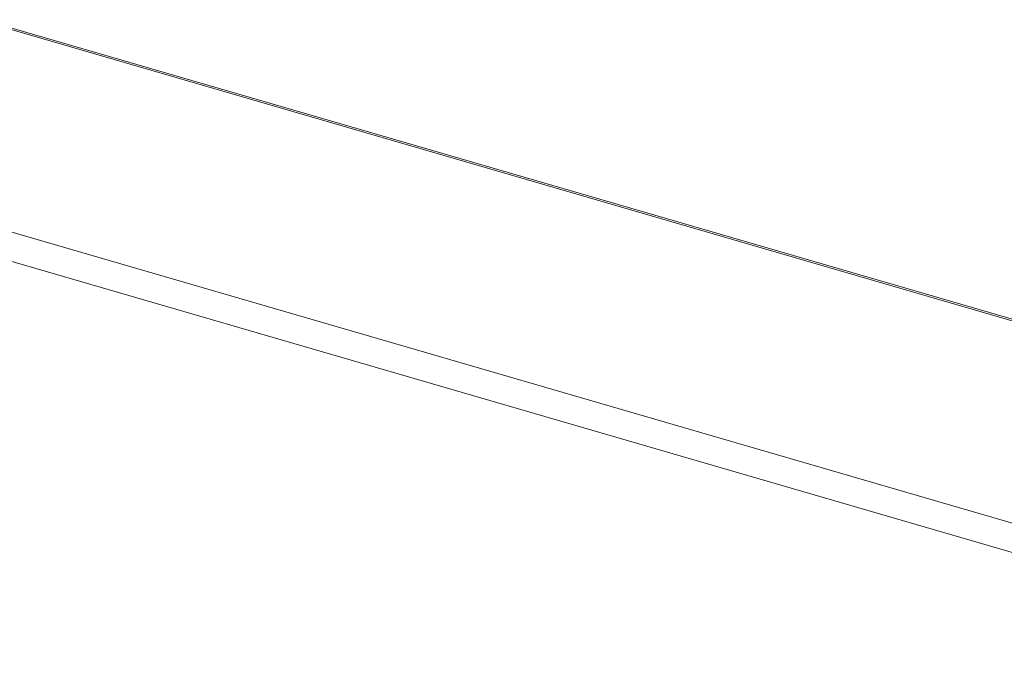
# Model space of a CAD drawing. Header units: millimetres. Extents: x 3925 to 5043, y -86 to 778.
# Tile 71 of 256: x 4523.7 to 4535.04, y 117.54 to 125.1. Entities that reach past the tile are written whole.
import ezdxf

# ---------------------------------------------------------------- set-up
doc = ezdxf.new("R2010")
doc.units = ezdxf.units.MM
doc.header["$LTSCALE"] = 46.255
for name, color, linetype in [('H30K-IO-LABEDXF_CONTINUOUS_LINE', 7, 'CONTINUOUS'), ('H30K-REAR-CODXF_CONTINUOUS_LINE', 7, 'CONTINUOUS'), ('LABEL-IO-H30DXF_CONTINUOUS_LINE', 7, 'CONTINUOUS')]:
    doc.layers.add(name, color=color, linetype=linetype)

msp = doc.modelspace()

# ---------------------------------------------------------------- linework, layer by layer
at = {"layer": 'H30K-IO-LABEDXF_CONTINUOUS_LINE', "color": 7, "linetype": 'Continuous', "lineweight": 0}
msp.add_line((4509.9829, 128.9676), (4590.291, 105.6092), dxfattribs=at)
at = {"layer": 'H30K-REAR-CODXF_CONTINUOUS_LINE', "color": 7, "linetype": 'Continuous', "lineweight": 0}
for p, q in [((4510.0514, 128.9299), (4590.2862, 105.5928)), ((4588.436, 103.8003), (4507.6022, 127.3116)), ((4588.3031, 103.5021), (4507.4693, 127.0134))]:
    msp.add_line(p, q, dxfattribs=at)
at = {"layer": 'LABEL-IO-H30DXF_CONTINUOUS_LINE', "color": 7, "linetype": 'Continuous', "lineweight": 0}
msp.add_line((4509.9829, 128.9676), (4590.2853, 105.6109), dxfattribs=at)

doc.saveas('drawing.dxf')
